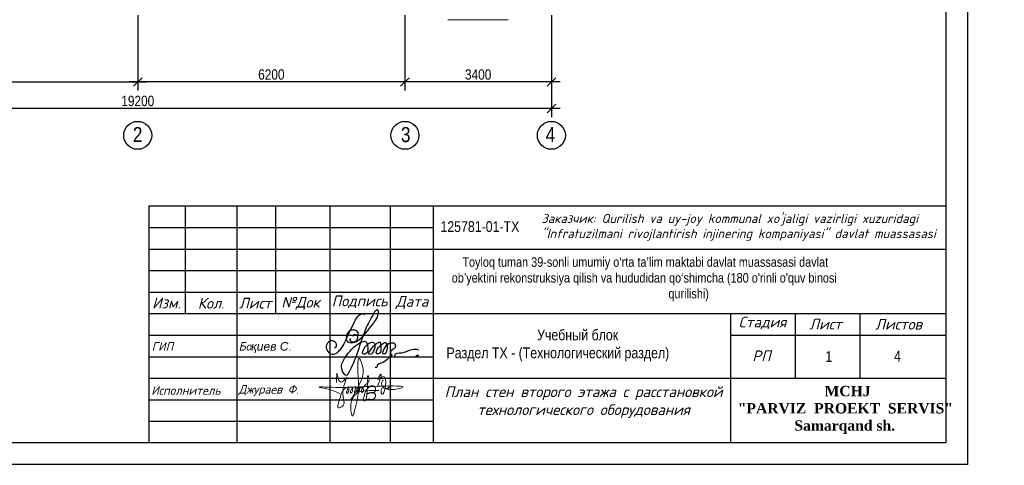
# Model space of a CAD drawing. Header units: millimetres. Extents: x -257011 to 237647566, y 2784933 to 6706507.
# Tile 170 of 256: x 9660524 to 9683375, y 5098337 to 5108685. Entities that reach past the tile are written whole.
import ezdxf

# ---------------------------------------------------------------- set-up
doc = ezdxf.new("R2010")
doc.units = ezdxf.units.MM
doc.header["$LTSCALE"] = 1000
doc.header["$PDMODE"] = 32
doc.header["$PDSIZE"] = 0.3
for name, color, linetype in [('(002) Рамка', 7, 'Continuous'), ('1', 7, 'Continuous'), ('kcd_tx', 7, 'Continuous')]:
    doc.layers.add(name, color=color, linetype=linetype)
doc.layers.add('PLAN', color=7, linetype='Continuous', lineweight=40)
doc.layers.add('STR. Format', color=7, linetype='Continuous', lineweight=40)
doc.styles.add('ISOCPEUR', font='isocpeur.TTF')
doc.styles.get("Standard").update_dxf_attribs({"font": 'ARIALN.TTF'})
doc.styles.add('WMF-Times New Roman0', font='times.ttf')
doc.styles.add('ГОСТ', font='isocpeui.ttf')
doc.styles.add('ГОСТ 250', font='isocpeui.ttf', dxfattribs={"height": 250})
doc.styles.add('ГОСТ 300', font='isocpeui.ttf', dxfattribs={"height": 300})
doc.linetypes.add('KANALIS_K', pattern='A,1,["<",Standard,S=1.8,R=0,X=-0.9,Y=-0.9],3,-1,["К",Standard,S=1.8,R=0,X=-0.9,Y=-0.9],-1,10', length=16)
doc.dimstyles.new('Санжар', dxfattribs={"dimtxt": 240, "dimasz": 200, "dimexe": 200, "dimexo": 200, "dimgap": 50, "dimtad": 1, "dimdec": 0, "dimtxsty": 'Standard', "dimblk": 'OBLIQUE', "dimcen": 2.5, "dimdle": 200, "dimclrd": 152, "dimclre": 152, "dimclrt": 152, "dimadec": 0, "dimazin": 0, "dimtfac": 1, "dimtdec": 0, "dimtmove": 0, "dimatfit": 3, "dimldrblk": 'OBLIQUE', "dimfxl": 0, "dimlwd": 0, "dimlwe": 0, "dimarcsym": 0})

# ---------------------------------------------------------------- blocks, each defined once
blk = doc.blocks.new('_Oblique')
at = {"color": 0, "linetype": 'ByBlock', "lineweight": -2}
blk.add_line((-0.5, -0.5), (0.5, 0.5), dxfattribs=at)
blk = doc.blocks.new('*D1907')
at = {"layer": 'Defpoints', "color": 0, "lineweight": 50, "ltscale": 100, "transparency": 16777216}
for p in [(9653664, 5108992), (9663264, 5108992), (9663264, 5107238)]:
    blk.add_point(p, dxfattribs=at)
at = {"layer": 'kcd_tx', "color": 152, "ltscale": 100, "transparency": 16777216}
for p, q in [((9653664, 5108792), (9653664, 5107038)), ((9663264, 5108792), (9663264, 5107038)), ((9653464, 5107238), (9663464, 5107238))]:
    blk.add_line(p, q, dxfattribs=at)
at = {"layer": 'kcd_tx', "color": 152, "ltscale": 100, "transparency": 16777216, "xscale": 200, "yscale": 200, "zscale": 200, "rotation": 180}
blk.add_blockref('_Oblique', (9653664, 5107238), dxfattribs=at)
at = {"layer": 'kcd_tx', "color": 152, "ltscale": 100, "transparency": 16777216, "xscale": 200, "yscale": 200, "zscale": 200}
blk.add_blockref('_Oblique', (9663264, 5107238), dxfattribs=at)
at = {"layer": 'kcd_tx', "color": 152, "lineweight": 60, "ltscale": 100, "transparency": 16777216, "insert": (9658464, 5107411), "char_height": 240, "attachment_point": 5}
blk.add_mtext('9600', dxfattribs=at)
blk = doc.blocks.new('*D1908')
at = {"layer": 'Defpoints', "color": 0, "lineweight": 50, "ltscale": 100, "transparency": 16777216}
for p in [(9663264, 5108992), (9669464, 5108992), (9663264, 5107238)]:
    blk.add_point(p, dxfattribs=at)
at = {"layer": 'kcd_tx', "color": 152, "ltscale": 100, "transparency": 16777216}
for p, q in [((9663264, 5108792), (9663264, 5107038)), ((9669464, 5108792), (9669464, 5107038)), ((9669664, 5107238), (9663064, 5107238))]:
    blk.add_line(p, q, dxfattribs=at)
at = {"layer": 'kcd_tx', "color": 152, "ltscale": 100, "transparency": 16777216, "xscale": 200, "yscale": 200, "zscale": 200, "rotation": 180}
blk.add_blockref('_Oblique', (9663264, 5107238), dxfattribs=at)
at = {"layer": 'kcd_tx', "color": 152, "ltscale": 100, "transparency": 16777216, "xscale": 200, "yscale": 200, "zscale": 200}
blk.add_blockref('_Oblique', (9669464, 5107238), dxfattribs=at)
at = {"layer": 'kcd_tx', "color": 152, "lineweight": 60, "ltscale": 100, "transparency": 16777216, "insert": (9666364, 5107411), "char_height": 240, "attachment_point": 5}
blk.add_mtext('6200', dxfattribs=at)
blk = doc.blocks.new('*D1909')
at = {"layer": 'Defpoints', "color": 0, "lineweight": 50, "ltscale": 100, "transparency": 16777216}
for p in [(9669464, 5108992), (9672864, 5108992), (9669464, 5107238)]:
    blk.add_point(p, dxfattribs=at)
at = {"layer": 'kcd_tx', "color": 152, "ltscale": 100, "transparency": 16777216}
for p, q in [((9669464, 5108792), (9669464, 5107038)), ((9672864, 5108792), (9672864, 5107038)), ((9673064, 5107238), (9669264, 5107238))]:
    blk.add_line(p, q, dxfattribs=at)
at = {"layer": 'kcd_tx', "color": 152, "ltscale": 100, "transparency": 16777216, "xscale": 200, "yscale": 200, "zscale": 200, "rotation": 180}
blk.add_blockref('_Oblique', (9669464, 5107238), dxfattribs=at)
at = {"layer": 'kcd_tx', "color": 152, "ltscale": 100, "transparency": 16777216, "xscale": 200, "yscale": 200, "zscale": 200}
blk.add_blockref('_Oblique', (9672864, 5107238), dxfattribs=at)
at = {"layer": 'kcd_tx', "color": 152, "lineweight": 60, "ltscale": 100, "transparency": 16777216, "insert": (9671164, 5107411), "char_height": 240, "attachment_point": 5}
blk.add_mtext('3400', dxfattribs=at)
blk = doc.blocks.new('*D1910')
at = {"layer": 'Defpoints', "color": 0, "lineweight": 50, "ltscale": 100, "transparency": 16777216}
for p in [(9672864, 5108992), (9653664, 5107284), (9653664, 5106624)]:
    blk.add_point(p, dxfattribs=at)
at = {"layer": 'kcd_tx', "color": 152, "ltscale": 100, "transparency": 16777216}
for p, q in [((9672864, 5108792), (9672864, 5106424)), ((9653664, 5107084), (9653664, 5106424)), ((9673064, 5106624), (9653464, 5106624))]:
    blk.add_line(p, q, dxfattribs=at)
at = {"layer": 'kcd_tx', "color": 152, "ltscale": 100, "transparency": 16777216, "xscale": 200, "yscale": 200, "zscale": 200, "rotation": 180}
blk.add_blockref('_Oblique', (9653664, 5106624), dxfattribs=at)
at = {"layer": 'kcd_tx', "color": 152, "ltscale": 100, "transparency": 16777216, "xscale": 200, "yscale": 200, "zscale": 200}
blk.add_blockref('_Oblique', (9672864, 5106624), dxfattribs=at)
at = {"layer": 'kcd_tx', "color": 152, "lineweight": 60, "ltscale": 100, "transparency": 16777216, "insert": (9663264, 5106797), "char_height": 240, "attachment_point": 5}
blk.add_mtext('19200', dxfattribs=at)
blk = doc.blocks.new('Boqiyev S')
at = {"layer": '(002) Рамка', "color": 186, "linetype": 'KANALIS_K', "lineweight": 30, "ltscale": 1000, "true_color": 0x160c6e}
for points in [[(4104560, -1139171), (4104735, -1139054), (4104606, -1138656), (4104140, -1138626), (4103856, -1139010), (4104008, -1139537), (4104500, -1139736), (4104857, -1139544), (4105163, -1139237), (4105558, -1138512), (4105914, -1137744), (4106322, -1136907), (4106766, -1136303), (4107079, -1136204), (4107201, -1136286)], [(4106617, -1138135), (4106624, -1137862), (4106341, -1137650), (4106057, -1137639), (4105892, -1137713), (4105593, -1138346), (4105697, -1138621), (4106198, -1138718), (4107155, -1138044), (4107834, -1137219), (4108045, -1136942), (4108373, -1136286), (4108302, -1135879), (4108292, -1135880), (4107980, -1136190), (4107272, -1137586), (4105744, -1141469), (4105677, -1141565), (4105198, -1141002), (4105268, -1140464), (4105519, -1140005), (4106054, -1139336), (4106599, -1138864), (4107324, -1138663), (4107449, -1138961), (4107286, -1139699), (4107046, -1139708), (4107075, -1139430), (4107756, -1138711), (4107890, -1138683), (4107900, -1139613), (4107621, -1139747), (4107565, -1139697), (4107708, -1139386), (4107948, -1139067), (4108406, -1138718), (4108537, -1138695), (4108593, -1138905), (4108507, -1139652), (4108421, -1139701), (4108256, -1139678), (4108395, -1139194), (4108856, -1138767), (4109025, -1138710), (4109131, -1138860), (4109138, -1139359), (4108981, -1139697), (4108857, -1139704), (4108782, -1139682), (4108812, -1139498), (4109281, -1138812), (4109382, -1138770), (4109532, -1138752), (4109746, -1138752), (4109863, -1139164), (4109607, -1139341), (4109465, -1139659), (4109575, -1139847), (4109482, -1139920), (4108819, -1140451), (4108286, -1140826), (4108297, -1140845), (4108125, -1140894)], [(4106158, -1138168), (4106287, -1138019), (4106464, -1138035), (4106569, -1138251), (4106520, -1138504), (4106331, -1138673), (4105983, -1138608), (4105931, -1138438), (4105962, -1138368)], [(4109878, -1139930), (4109848, -1139810), (4110413, -1139611), (4111350, -1139323), (4111867, -1139353), (4111903, -1139371)], [(4111813, -1139793), (4111862, -1139833), (4111853, -1139927), (4111737, -1139953), (4111667, -1139927), (4111735, -1139861), (4111801, -1139833), (4111801, -1139922), (4111775, -1139917), (4111762, -1139893), (4111761, -1139890)]]:
    blk.add_spline(points, degree=3, dxfattribs=at)
blk = doc.blocks.new('rgsxhy')
at = {"color": 5, "lineweight": 0}
for points in [[(30159764, 9369979), (30160813, 9371961), (30161022, 9373086), (30160642, 9374202), (30160529, 9371279), (30160129, 9368855), (30159952, 9368321), (30159766, 9369571), (30162641, 9370909)], [(30158267, 9371725), (30158292, 9372259), (30158313, 9372715), (30158693, 9371762), (30159294, 9372267), (30158930, 9370820), (30158827, 9369247), (30158463, 9369143), (30158559, 9369856), (30159235, 9371184), (30159510, 9371288), (30159540, 9370947), (30159450, 9370679), (30159339, 9370650), (30159361, 9370924), (30159747, 9371281), (30159933, 9371214), (30159918, 9370984), (30159866, 9370709), (30159740, 9370650), (30159740, 9370910), (30160119, 9371295), (30160364, 9371221), (30160282, 9370791), (30160134, 9370702), (30160156, 9370902), (30160253, 9371169), (30160416, 9371266), (30160624, 9371251), (30160631, 9370947), (30160520, 9370739), (30160416, 9370746), (30160527, 9370999), (30160698, 9371199), (30160869, 9371251), (30161010, 9371117), (30161025, 9370828), (30160854, 9370717), (30160832, 9370976), (30160958, 9371184), (30161196, 9371429), (30161627, 9371986), (30161567, 9372349), (30161322, 9370056), (30161196, 9369857), (30161032, 9369926), (30161078, 9370217), (30161143, 9370464), (30161478, 9371132), (30161961, 9371429), (30162250, 9371221), (30162198, 9370761), (30161687, 9370666), (30161515, 9370590), (30161433, 9370590), (30162154, 9370635), (30162280, 9370516), (30162243, 9370197), (30162028, 9370012), (30161575, 9370012), (30161352, 9370012), (30161322, 9370071)], [(30162509, 9371311), (30162778, 9372539), (30162525, 9372058), (30163079, 9372349), (30162934, 9370564), (30162934, 9371149), (30163657, 9371231), (30163688, 9371396), (30163665, 9371051), (30163845, 9371089), (30163853, 9371329), (30163830, 9370556)], [(30158604, 9370613), (30157190, 9371107), (30156449, 9371260), (30157795, 9371248), (30158983, 9371230), (30160506, 9371280), (30164964, 9371184), (30162988, 9371384), (30162918, 9371683), (30163073, 9372004)]]:
    blk.add_spline(points, degree=3, dxfattribs=at)
blk = doc.blocks.new('QW2FSD3')
at = {"lineweight": 30}
for p, q in [((731039, 1150698, 0), (749539, 1150698, 0)), ((731039, 1150698, 0), (731039, 1145198, 0)), ((731889, 1148198, 0), (731889, 1150698, 0)), ((733083, 1150698, 0), (733083, 1145198, 0)), ((733989, 1148198, 0), (733989, 1150698, 0)), ((735239, 1150698, 0), (735239, 1145198, 0)), ((736639, 1150698, 0), (736639, 1145198, 0)), ((737639, 1150698, 0), (737639, 1145198, 0)), ((731039, 1150198, 0), (737639, 1150198, 0)), ((731039, 1149698, 0), (737639, 1149698, 0)), ((737639, 1149698, 0), (749539, 1149698, 0)), ((731039, 1149198, 0), (737639, 1149198, 0)), ((731039, 1148698, 0), (737639, 1148698, 0)), ((731039, 1148198, 0), (737639, 1148198, 0)), ((737639, 1148198, 0), (749539, 1148198, 0)), ((744539, 1148198, 0), (744539, 1145198, 0)), ((746039, 1148198, 0), (746039, 1146698, 0)), ((747539, 1148198, 0), (747539, 1146698, 0)), ((731039, 1147698, 0), (737639, 1147698, 0)), ((744539, 1147698, 0), (749539, 1147698, 0)), ((731039, 1147198, 0), (737639, 1147198, 0)), ((731039, 1146698, 0), (737639, 1146698, 0)), ((737639, 1146698, 0), (749539, 1146698, 0)), ((731039, 1146198, 0), (737639, 1146198, 0)), ((731039, 1145698, 0), (737639, 1145698, 0))]:
    blk.add_line(p, q, dxfattribs=at)
at = {"layer": 'STR. Format', "lineweight": 0, "ltscale": 30}
blk.add_line((744539, 1148198, 0), (744539, 1146698, 0), dxfattribs=at)
at = {"layer": '(002) Рамка', "linetype": 'KANALIS_K', "xscale": 0.2660068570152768, "yscale": 0.2660068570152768, "zscale": 0.2660068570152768}
blk.add_blockref('Boqiyev S', (-356494, 1450434, 0), dxfattribs=at)
at = {"lineweight": 9, "xscale": 0.2256393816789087, "yscale": 0.2256393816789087, "zscale": 0.2256393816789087}
blk.add_blockref('rgsxhy', (-6069498, -968035, 0), dxfattribs=at)
at = {"attachment_point": 1}
for s, insert, char_height, width in [('125781-01-ТХ', (737809, 1150344, 0), 250, 2635.54), ("\\pi409.495;Toyloq tuman 39-sonli umumiy o‘rta ta’lim maktabi davlat muassasasi davlat \\P\\pi162.82834;ob’yektini rekonstruksiya qilish va hududidan qo‘shimcha (180 o'rinli o'quv binosi \\P\\pi5192.41167;qurilishi) ", (737908, 1149506, 0), 220, 11531.32), ('\\pi2213.115;{\\C7;Учебный блок \\P\\pi109.895;Раздел ТХ - (Технологический раздел)  }', (737839, 1147829, 0), 250, 6588.35)]:
    blk.add_mtext(s, dxfattribs=dict(at, insert=insert, char_height=char_height, width=width))
at = {"color": 7, "lineweight": 30, "insert": (740154, 1150512, 0), "char_height": 210, "width": 11402.35, "attachment_point": 1, "style": 'ISOCPEUR'}
blk.add_mtext('{\\fISOCPEUR|b0|i1|c204|p34;\\C1;Заказчик:\\C7; \\C256;Qurilish va uy-joy kommunal xo\'jaligi vazirligi xuzuridagi \\P"Infratuzilmani rivojlantirish injinering kompaniyasi" davlat muassasasi}', dxfattribs=at)
at = {"insert": (748336, 1147335, 0), "char_height": 250, "attachment_point": 1}
blk.add_mtext('4', dxfattribs=at)
at = {"insert": (744146, 1146520, 0), "char_height": 240, "width": 5957.74, "attachment_point": 1, "style": 'WMF-Times New Roman0'}
blk.add_mtext('\\pi2577.7728;{\\fTimes New Roman|b1|i0|c204|p18;\\C0;MCHJ\\P\\pi563.1768;"PARVIZ  PROEKT  SERVIS"\\P\\pi1876.6728;Samarqand sh.\\C256; }', dxfattribs=at)
at = {"layer": '1', "lineweight": 30, "attachment_point": 8}
for s, insert, char_height, style in [('{\\fISOCPEUR|b0|i1|c204|p34;\\C256;Изм\\fISOCPEUR|b0|i1|c0|p34;.}', (731450, 1148319, 0), 250, 'ГОСТ 250'), ('{\\fISOCPEUR|b0|i1|c204|p34;Кол}.', (732485, 1148314, 0), 250, 'ГОСТ 250'), ('{\\fISOCPEUR|b0|i1|c204|p34;Лист}', (733509, 1148316, 0), 250, 'ГОСТ 250'), ('№Док', (734563, 1148286, 0), 250, 'ГОСТ 250'), ('{\\fISOCPEUR|b0|i1|c204|p34;Подпись}', (735935, 1148328, 0), 250, 'ГОСТ 250'), ('{\\fISOCPEUR|b0|i1|c204|p34;\\C256;Дата}', (737151, 1148306, 0), 250, 'ГОСТ 250'), ('{\\fISOCPEUR|b0|i1|c204|p34;Стадия}', (745283, 1147836, 0), 250, 'ГОСТ 250'), ('{\\fISOCPEUR|b0|i1|c204|p34;Лист}', (746744, 1147829, 0), 250, 'ГОСТ 250'), ('{\\fISOCPEUR|b0|i1|c204|p34;Листов}', (748442, 1147827, 0), 250, 'ГОСТ 250'), ('ГИП', (731358, 1147336, 0), 200, 'ГОСТ 300'), ('РП', (745260, 1147092, 0), 250, 'ГОСТ'), ('Исполнитель', (731901, 1146314, 0), 200, 'ГОСТ 300')]:
    blk.add_mtext(s, dxfattribs=dict(at, insert=insert, char_height=char_height, style=style))
at = {"layer": '1', "lineweight": 30, "char_height": 200, "attachment_point": 1, "style": 'ГОСТ'}
for s, insert, width in [('Бо{\\fArial|b0|i1|c204|p34;қиев С}.', (733123, 1147539, 0), 2002.35), ('Джураев Ф.', (733123, 1146539, 0), 2538.09)]:
    blk.add_mtext(s, dxfattribs=dict(at, insert=insert, width=width))

msp = doc.modelspace()

# ---------------------------------------------------------------- linework, layer by layer
at = {"lineweight": 9, "ltscale": 100}
msp.add_line((9671863.575, 5108684.788), (9670463.575, 5108684.788), dxfattribs=at)
at = {"color": 1}
msp.add_lwpolyline([(9640518.224, 5128059.868), (9682518.224, 5128059.868), (9682518.224, 5098359.868), (9640518.224, 5098359.868)], close=True, dxfattribs=at)
at = {"lineweight": 30}
msp.add_lwpolyline([(9642518.224, 5127559.868), (9682018.224, 5127559.868), (9682018.224, 5098859.868), (9642518.224, 5098859.868)], close=True, dxfattribs=at)
at = {"layer": 'PLAN', "color": 158, "lineweight": 30}
for centre in [(9663262.482, 5105999.493), (9669463.575, 5105999.493), (9672862.482, 5105999.493)]:
    msp.add_circle(centre, 324.885, dxfattribs=at)

# ---------------------------------------------------------------- block references
at = {"lineweight": 60}
msp.add_blockref('QW2FSD3', (8932479.547, 3953661.761, 0), dxfattribs=at)

# ---------------------------------------------------------------- texts
at = {"linetype": 'ByBlock', "ltscale": 30, "insert": (9679300.341, 5100862.577), "char_height": 250, "width": 658.8739, "attachment_point": 5}
msp.add_mtext('1', dxfattribs=at)
at = {"insert": (9673610.922, 5100171.62), "char_height": 250, "width": 6527.06502, "attachment_point": 2, "style": 'WMF-Times New Roman0'}
msp.add_mtext('{\\fISOCPEUR|b0|i1|c204|p34;План стен второго этажа с расстановкой технологического оборудования}', dxfattribs=at)
at = {"layer": 'PLAN', "lineweight": 30, "char_height": 350, "width": 338.65741, "attachment_point": 1}
for s, insert in [('2', (9663149.25, 5106192.281)), ('3', (9669370.348, 5106192.281)), ('4', (9672730.352, 5106192.281))]:
    msp.add_mtext(s, dxfattribs=dict(at, insert=insert))

# ---------------------------------------------------------------- dimensions: what is measured, and where the dimension line sits
at = {"layer": 'kcd_tx', "lineweight": 60, "ltscale": 100}
for base, p1, p2, picture, middle in [((9663263.575, 5107238.172), (9653663.575, 5108991.788), (9663263.575, 5108991.788), '*D1907', (9658463.575, 5107410.71)), ((9653663.575, 5106624.377), (9672863.575, 5108991.788), (9653663.575, 5107283.625), '*D1910', (9663263.575, 5106796.914))]:
    dim = msp.add_linear_dim(base=base, p1=p1, p2=p2, dimstyle='Санжар', override={"dimfxl": 1.25, "dimlwd": 65535, "dimlwe": 65535, "dimarcsym": 1}, dxfattribs=at)
    dim.commit()
    dim.dimension.update_dxf_attribs({"geometry": picture, "text_midpoint": middle})
for base, p1, p2, picture, middle in [((9663263.575, 5107238.172), (9669463.575, 5108991.788), (9663263.575, 5108991.788), '*D1908', (9666363.575, 5107410.71)), ((9669463.575, 5107238.172), (9672863.575, 5108991.788), (9669463.575, 5108991.788), '*D1909', (9671163.575, 5107410.71))]:
    dim = msp.add_linear_dim(base=base, p1=p1, p2=p2, angle=180, dimstyle='Санжар', override={"dimfxl": 1.25, "dimlwd": 65535, "dimlwe": 65535, "dimarcsym": 1}, dxfattribs=at)
    dim.commit()
    dim.dimension.update_dxf_attribs({"geometry": picture, "text_midpoint": middle})

doc.saveas('drawing.dxf')
